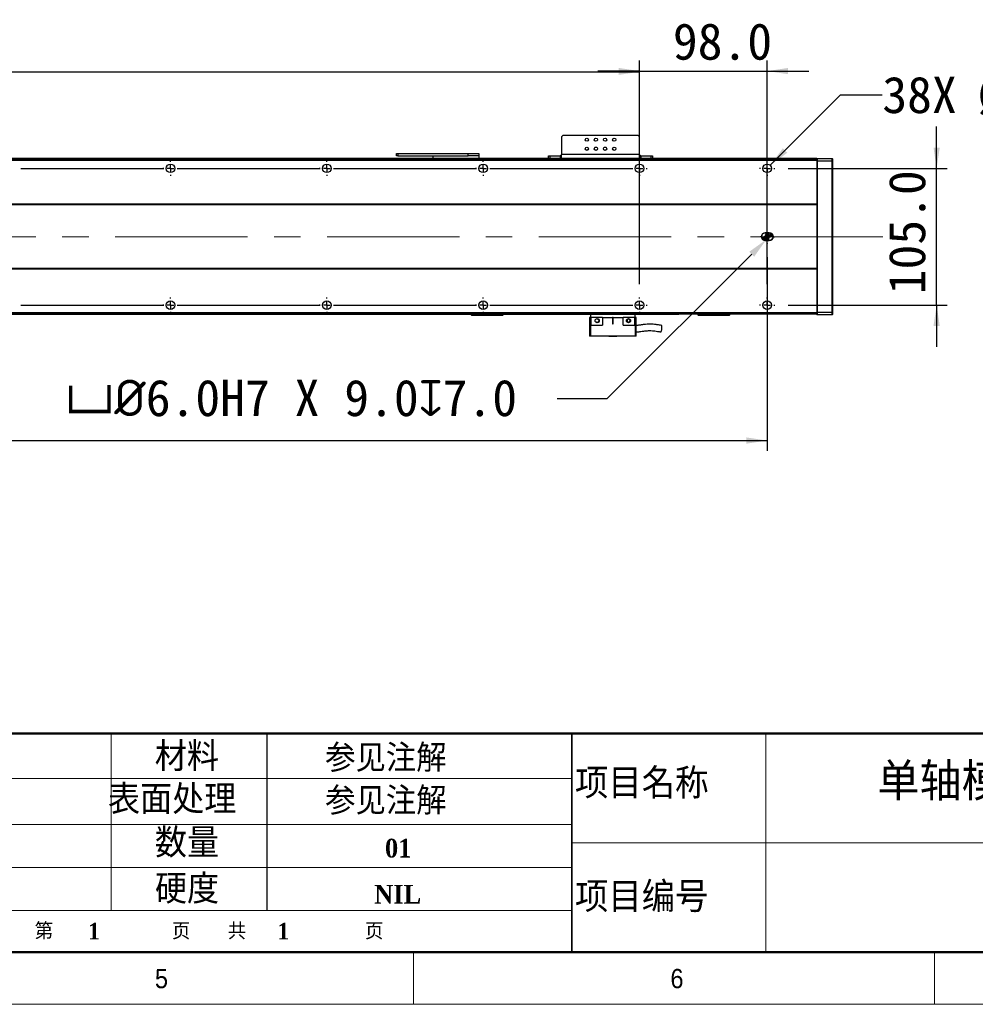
# Model space of a CAD drawing. Header units: millimetres. Extents: x 40 to 3320, y 40 to 2336.
# Tile 5 of 9: x 1778 to 2511, y 40 to 796. Entities that reach past the tile are written whole.
import ezdxf

# ---------------------------------------------------------------- set-up
doc = ezdxf.new("R2010")
doc.units = ezdxf.units.MM
doc.header["$LTSCALE"] = 8
doc.header["$PDSIZE"] = -1
doc.linetypes.add('CENTERX2', pattern=[20.32, 12.7, -2.54, 2.54, -2.54])
doc.layers.add('DIMNS', color=7, linetype='Continuous')
doc.styles.add('SLDTEXTSTYLE1', font='Gothic.ttf', dxfattribs={"width": 0.913})
doc.styles.add('SLDTEXTSTYLE2', font='timesbd.ttf', dxfattribs={"width": 0.933})
doc.styles.add('SLDTEXTSTYLE3', font='txt', dxfattribs={"bigfont": 'bigfont'})
doc.styles.add('SLDTEXTSTYLE4', font='txt', dxfattribs={"bigfont": 'bigfont'})
doc.styles.add('SLDTEXTSTYLE7', font='timesbd.ttf', dxfattribs={"width": 0.933, "bigfont": 'bigfont'})
doc.styles.add('SLDTEXTSTYLE8', font='txt')
doc.dimstyles.new('SLDDIMSTYLE0', dxfattribs={"dimtxt": 28, "dimasz": 16, "dimexe": 0, "dimexo": 0.0625, "dimgap": 7, "dimtad": 2, "dimdec": 1, "dimrnd": 1e-09, "dimzin": 4, "dimdsep": 46, "dimtxsty": 'SLDTEXTSTYLE8', "dimsah": 1, "dimcen": 0.09, "dimadec": 0, "dimazin": 1, "dimtfac": 1, "dimtdec": 1, "dimtofl": 0, "dimtmove": 0, "dimatfit": 3, "dimfxl": 0, "dimfrac": 2, "dimtolj": 1, "dimtzin": 12, "dimarcsym": 0})
doc.dimstyles.new('SLDDIMSTYLE1', dxfattribs={"dimtxt": 28, "dimasz": 16, "dimexe": 0, "dimexo": 0.0625, "dimgap": 7, "dimtad": 2, "dimdec": 1, "dimrnd": 1e-09, "dimzin": 4, "dimdsep": 46, "dimtxsty": 'SLDTEXTSTYLE8', "dimsah": 1, "dimcen": 0.09, "dimadec": 0, "dimazin": 1, "dimtfac": 1, "dimtdec": 1, "dimtmove": 0, "dimatfit": 0, "dimfxl": 0, "dimfrac": 2, "dimtolj": 1, "dimtzin": 12, "dimarcsym": 0})
doc.dimstyles.new('SLDDIMSTYLE5', dxfattribs={"dimtxt": 28, "dimasz": 16, "dimexe": 0, "dimexo": 0.0625, "dimgap": 7, "dimtad": 0, "dimtih": 1, "dimtoh": 1, "dimdec": 1, "dimrnd": 1e-09, "dimzin": 4, "dimdsep": 46, "dimtxsty": 'SLDTEXTSTYLE8', "dimsah": 1, "dimcen": 0, "dimadec": 0, "dimazin": 1, "dimtfac": 1, "dimtdec": 1, "dimtofl": 0, "dimtmove": 0, "dimatfit": 3, "dimfxl": 0, "dimfrac": 2, "dimtolj": 1, "dimtzin": 12, "dimarcsym": 0})
doc.dimstyles.new('SLDDIMSTYLE6', dxfattribs={"dimtxt": 28, "dimasz": 16, "dimexe": 0, "dimexo": 0.0625, "dimgap": 7, "dimtad": 0, "dimtih": 1, "dimtoh": 1, "dimdec": 1, "dimrnd": 1e-09, "dimzin": 12, "dimdsep": 46, "dimtxsty": 'SLDTEXTSTYLE8', "dimsah": 1, "dimcen": 0, "dimadec": 0, "dimazin": 3, "dimtfac": 1, "dimtdec": 1, "dimtofl": 0, "dimtmove": 0, "dimatfit": 3, "dimfxl": 0, "dimfrac": 2, "dimtolj": 1, "dimtzin": 12, "dimarcsym": 0})

# ---------------------------------------------------------------- blocks, each defined once
blk = doc.blocks.new('_D_13')
at = {"layer": 'DIMNS'}
for p, q in [((235.6, 619.19), (235.6, 464.85)), ((2351.6, 613.65), (2351.6, 464.85)), ((235.6, 472.85), (2351.6, 472.85))]:
    blk.add_line(p, q, dxfattribs=at)
for points in [[(235.6, 472.85), (251.6, 470.45), (251.6, 475.25)], [(2351.6, 472.85), (2335.6, 475.25), (2335.6, 470.45)]]:
    blk.add_solid(points, dxfattribs=at)
at = {"layer": 'DIMNS', "insert": (1252.26, 509.59), "char_height": 28, "attachment_point": 1, "style": 'SLDTEXTSTYLE8'}
blk.add_mtext('2116.0', dxfattribs=at)
blk = doc.blocks.new('_D_14')
at = {"layer": 'DIMNS'}
for p, q in [((2481.6, 681.85), (2481.6, 713.85)), ((2367.6, 681.85), (2489.6, 681.85)), ((2481.6, 576.85), (2481.6, 681.85)), ((2367.6, 576.85), (2489.6, 576.85)), ((2481.6, 576.85), (2481.6, 544.85))]:
    blk.add_line(p, q, dxfattribs=at)
for points in [[(2481.6, 681.85), (2484, 697.85), (2479.2, 697.85)], [(2481.6, 576.85), (2479.2, 560.85), (2484, 560.85)]]:
    blk.add_solid(points, dxfattribs=at)
at = {"layer": 'DIMNS', "insert": (2444.86, 585.15), "char_height": 28, "attachment_point": 1, "rotation": 90, "style": 'SLDTEXTSTYLE8'}
blk.add_mtext('105.0', dxfattribs=at)
blk = doc.blocks.new('_D_16')
at = {"layer": 'Defpoints', "color": 0}
for p in [(2353.1, 629.35), (2350.98, 627.23)]:
    blk.add_point(p, dxfattribs=at)
at = {"layer": 'DIMNS', "color": 0, "lineweight": -2}
for p, q in [((2228.83, 505.08), (2339.67, 615.91)), ((2190.22, 505.08), (2228.83, 505.08))]:
    blk.add_line(p, q, dxfattribs=at)
at = {"layer": 'DIMNS', "color": 0}
blk.add_solid([(2337.78, 617.8), (2341.55, 614.03), (2350.98, 627.23)], dxfattribs=at)
at = {"layer": 'DIMNS', "color": 0, "insert": (1812.96, 519.61), "char_height": 28, "attachment_point": 1, "style": 'SLDTEXTSTYLE8'}
blk.add_mtext('\\A1;{\\fGDT|b0|i0|c134|p2;v\\fISOCPEUR|b0|i0|c134|p34;%%C}6.0H7 X 9.0{\\fGDT|b0|i0|c134|p2;x}7.0', dxfattribs=at)
blk = doc.blocks.new('_D_17')
at = {"layer": 'DIMNS'}
for p, q in [((2353.94, 684.18), (2407.92, 738.17)), ((2407.92, 738.17), (2439.92, 738.17))]:
    blk.add_line(p, q, dxfattribs=at)
blk.add_solid([(2353.94, 684.18), (2366.95, 693.8), (2363.55, 697.19)], dxfattribs=at)
at = {"layer": 'DIMNS', "char_height": 28, "attachment_point": 1, "style": 'SLDTEXTSTYLE8'}
for s, insert in [('38X ', (2439.92, 752.28)), ('%%c', (2512.8, 752)), (' 6.6 THROUGH HOLE', (2556.06, 752.28))]:
    blk.add_mtext(s, dxfattribs=dict(at, insert=insert))
blk = doc.blocks.new('_D_18')
at = {"layer": 'DIMNS'}
for p, q in [((333.6, 692.01), (333.6, 764)), ((2253.6, 692.01), (2253.6, 764)), ((333.6, 756), (2253.6, 756))]:
    blk.add_line(p, q, dxfattribs=at)
for points in [[(333.6, 756), (349.6, 753.6), (349.6, 758.4)], [(2253.6, 756), (2237.6, 758.4), (2237.6, 753.6)]]:
    blk.add_solid(points, dxfattribs=at)
at = {"layer": 'DIMNS', "char_height": 28, "attachment_point": 1, "style": 'SLDTEXTSTYLE8'}
for s, insert in [('=16×120.0(PITCH)', (1171.43, 792.73)), ('1920.0', (1062, 792.73))]:
    blk.add_mtext(s, dxfattribs=dict(at, insert=insert))
blk = doc.blocks.new('_D_20')
at = {"layer": 'DIMNS'}
for p, q in [((2253.6, 592.85), (2253.6, 764.53)), ((2351.6, 592.85), (2351.6, 764.53)), ((2253.6, 756.53), (2221.6, 756.53)), ((2253.6, 756.53), (2351.6, 756.53)), ((2351.6, 756.53), (2383.6, 756.53))]:
    blk.add_line(p, q, dxfattribs=at)
for points in [[(2253.6, 756.53), (2237.6, 758.93), (2237.6, 754.13)], [(2351.6, 756.53), (2367.6, 754.13), (2367.6, 758.93)]]:
    blk.add_solid(points, dxfattribs=at)
at = {"layer": 'DIMNS', "insert": (2279.15, 793.27), "char_height": 28, "attachment_point": 1, "style": 'SLDTEXTSTYLE8'}
blk.add_mtext('98.0', dxfattribs=at)
blk = doc.blocks.new('SW_CENTERMARKSYMBOL_0')
at = {"layer": 'DIMNS', "color": 0}
for p, q in [((-5.08, 0), (-5.54, 0)), ((0, 0), (-2.54, 0)), ((0, 5.08), (0, 5.54)), ((0, 0), (0, 2.54)), ((0, 0), (0, -2.54)), ((0, 0), (2.54, 0)), ((5.08, 0), (5.54, 0)), ((0, -5.08), (0, -5.54))]:
    blk.add_line(p, q, dxfattribs=at)
blk = doc.blocks.new('SW_CENTERMARKSYMBOL_2')
at = {"layer": 'DIMNS', "color": 0}
for p, q in [((1205.08, 0), (1205.84, 0)), ((1205.08, 0), (1314.92, 0)), ((1314.92, 0), (1314.16, 0)), ((1320, 0), (1317.46, 0)), ((1320, 0), (1317.46, 0)), ((1320, 0), (1317.46, 0)), ((1320, 0), (1317.46, 0)), ((1320, 5.08), (1320, 5.84)), ((1320, 0), (1320, 2.54)), ((1320, 0), (1320, 2.54)), ((1320, 0), (1320, 2.54)), ((1320, 0), (1320, 2.54)), ((1320, 0), (1320, -2.54)), ((1320, 0), (1322.54, 0)), ((1320, 0), (1320, -2.54)), ((1320, 0), (1322.54, 0)), ((1320, 0), (1320, -2.54)), ((1320, 0), (1322.54, 0)), ((1320, 0), (1320, -2.54)), ((1320, 0), (1322.54, 0)), ((1325.08, 0), (1325.84, 0)), ((1325.08, 0), (1434.92, 0)), ((1434.92, 0), (1434.16, 0)), ((1440, 0), (1437.46, 0)), ((1440, 0), (1437.46, 0)), ((1440, 0), (1437.46, 0)), ((1440, 5.08), (1440, 5.84)), ((1440, 0), (1440, 2.54)), ((1440, 0), (1440, 2.54)), ((1440, 0), (1440, 2.54)), ((1440, 0), (1440, -2.54)), ((1440, 0), (1442.54, 0)), ((1440, 0), (1440, -2.54)), ((1440, 0), (1442.54, 0)), ((1440, 0), (1440, -2.54)), ((1440, 0), (1442.54, 0)), ((1445.08, 0), (1445.84, 0)), ((1445.08, 0), (1554.92, 0)), ((1554.92, 0), (1554.16, 0)), ((1560, 0), (1557.46, 0)), ((1560, 0), (1557.46, 0)), ((1560, 5.08), (1560, 5.84)), ((1560, 0), (1560, 2.54)), ((1560, 0), (1560, 2.54)), ((1560, 0), (1560, -2.54)), ((1560, 0), (1562.54, 0)), ((1560, 0), (1560, -2.54)), ((1560, 0), (1562.54, 0)), ((1565.08, 0), (1565.84, 0)), ((1320, -5.08), (1320, -5.84)), ((1440, -5.08), (1440, -5.84)), ((1560, -5.08), (1560, -5.84))]:
    blk.add_line(p, q, dxfattribs=at)
blk = doc.blocks.new('SW_CENTERMARKSYMBOL_3')
at = {"layer": 'DIMNS', "color": 0}
for p, q in [((1085.08, 0), (1085.84, 0)), ((1085.08, 0), (1194.92, 0)), ((1194.92, 0), (1194.16, 0)), ((1200, 0), (1197.46, 0)), ((1200, 0), (1197.46, 0)), ((1200, 0), (1197.46, 0)), ((1200, 0), (1197.46, 0)), ((1200, 5.08), (1200, 5.84)), ((1200, 0), (1200, 2.54)), ((1200, 0), (1200, 2.54)), ((1200, 0), (1200, 2.54)), ((1200, 0), (1200, 2.54)), ((1200, 0), (1200, -2.54)), ((1200, 0), (1202.54, 0)), ((1200, 0), (1200, -2.54)), ((1200, 0), (1202.54, 0)), ((1200, 0), (1200, -2.54)), ((1200, 0), (1202.54, 0)), ((1200, 0), (1200, -2.54)), ((1200, 0), (1202.54, 0)), ((1205.08, 0), (1205.84, 0)), ((1205.08, 0), (1314.92, 0)), ((1314.92, 0), (1314.16, 0)), ((1320, 0), (1317.46, 0)), ((1320, 0), (1317.46, 0)), ((1320, 0), (1317.46, 0)), ((1320, 5.08), (1320, 5.84)), ((1320, 0), (1320, 2.54)), ((1320, 0), (1320, 2.54)), ((1320, 0), (1320, 2.54)), ((1320, 0), (1320, -2.54)), ((1320, 0), (1322.54, 0)), ((1320, 0), (1320, -2.54)), ((1320, 0), (1322.54, 0)), ((1320, 0), (1320, -2.54)), ((1320, 0), (1322.54, 0)), ((1325.08, 0), (1325.84, 0)), ((1325.08, 0), (1434.92, 0)), ((1434.92, 0), (1434.16, 0)), ((1440, 0), (1437.46, 0)), ((1440, 0), (1437.46, 0)), ((1440, 5.08), (1440, 5.84)), ((1440, 0), (1440, 2.54)), ((1440, 0), (1440, 2.54)), ((1440, 0), (1440, -2.54)), ((1440, 0), (1442.54, 0)), ((1440, 0), (1440, -2.54)), ((1440, 0), (1442.54, 0)), ((1445.08, 0), (1445.84, 0)), ((1200, -5.08), (1200, -5.84)), ((1320, -5.08), (1320, -5.84)), ((1440, -5.08), (1440, -5.84))]:
    blk.add_line(p, q, dxfattribs=at)
blk = doc.blocks.new('SW_CENTERMARKSYMBOL_4')
at = {"layer": 'DIMNS', "color": 0}
for p, q in [((-5.08, 0), (-5.84, 0)), ((0, 0), (-2.54, 0)), ((0, 5.08), (0, 5.84)), ((0, 0), (0, 2.54)), ((0, 0), (0, -2.54)), ((0, 0), (2.54, 0)), ((5.08, 0), (5.84, 0)), ((0, -5.08), (0, -5.84))]:
    blk.add_line(p, q, dxfattribs=at)
blk = doc.blocks.new('SW_CENTERMARKSYMBOL_5')
at = {"layer": 'DIMNS', "color": 0}
for p, q in [((-5.08, 0), (-5.84, 0)), ((0, 0), (-2.54, 0)), ((0, 5.08), (0, 5.84)), ((0, 0), (0, 2.54)), ((0, 0), (0, -2.54)), ((0, 0), (2.54, 0)), ((5.08, 0), (5.84, 0)), ((0, -5.08), (0, -5.84))]:
    blk.add_line(p, q, dxfattribs=at)
blk = doc.blocks.new('SW_CENTERMARKSYMBOL_6')
at = {"layer": 'DIMNS', "color": 0}
for p, q in [((-474.92, 0), (-474.16, 0)), ((-474.92, 0), (-365.08, 0)), ((-365.08, 0), (-365.84, 0)), ((-360, 0), (-362.54, 0)), ((-360, 0), (-362.54, 0)), ((-360, 0), (-362.54, 0)), ((-360, 0), (-362.54, 0)), ((-360, 5.08), (-360, 5.84)), ((-360, 0), (-360, 2.54)), ((-360, 0), (-360, 2.54)), ((-360, 0), (-360, 2.54)), ((-360, 0), (-360, 2.54)), ((-360, 0), (-360, -2.54)), ((-360, 0), (-357.46, 0)), ((-360, 0), (-360, -2.54)), ((-360, 0), (-357.46, 0)), ((-360, 0), (-360, -2.54)), ((-360, 0), (-357.46, 0)), ((-360, 0), (-360, -2.54)), ((-360, 0), (-357.46, 0)), ((-354.92, 0), (-354.16, 0)), ((-354.92, 0), (-245.08, 0)), ((-245.08, 0), (-245.84, 0)), ((-240, 0), (-242.54, 0)), ((-240, 0), (-242.54, 0)), ((-240, 0), (-242.54, 0)), ((-240, 5.08), (-240, 5.84)), ((-240, 0), (-240, 2.54)), ((-240, 0), (-240, 2.54)), ((-240, 0), (-240, 2.54)), ((-240, 0), (-240, -2.54)), ((-240, 0), (-237.46, 0)), ((-240, 0), (-240, -2.54)), ((-240, 0), (-237.46, 0)), ((-240, 0), (-240, -2.54)), ((-240, 0), (-237.46, 0)), ((-234.92, 0), (-234.16, 0)), ((-234.92, 0), (-125.08, 0)), ((-125.08, 0), (-125.84, 0)), ((-120, 0), (-122.54, 0)), ((-120, 0), (-122.54, 0)), ((-120, 5.08), (-120, 5.84)), ((-120, 0), (-120, 2.54)), ((-120, 0), (-120, 2.54)), ((-120, 0), (-120, -2.54)), ((-120, 0), (-117.46, 0)), ((-120, 0), (-120, -2.54)), ((-120, 0), (-117.46, 0)), ((-114.92, 0), (-114.16, 0)), ((-114.92, 0), (-5.08, 0)), ((0, 0), (-2.54, 0)), ((0, 5.08), (0, 5.84)), ((0, 0), (0, 2.54)), ((0, 0), (0, -2.54)), ((0, 0), (2.54, 0)), ((5.08, 0), (5.84, 0)), ((-360, -5.08), (-360, -5.84)), ((-240, -5.08), (-240, -5.84)), ((-120, -5.08), (-120, -5.84)), ((0, -5.08), (0, -5.84))]:
    blk.add_line(p, q, dxfattribs=at)
blk = doc.blocks.new('SW_CENTERMARKSYMBOL_7')
at = {"layer": 'DIMNS', "color": 0}
for p, q in [((-474.92, 0), (-474.16, 0)), ((-474.92, 0), (-365.08, 0)), ((-365.08, 0), (-365.84, 0)), ((-360, 0), (-362.54, 0)), ((-360, 0), (-362.54, 0)), ((-360, 0), (-362.54, 0)), ((-360, 0), (-362.54, 0)), ((-360, 5.08), (-360, 5.84)), ((-360, 0), (-360, 2.54)), ((-360, 0), (-360, 2.54)), ((-360, 0), (-360, 2.54)), ((-360, 0), (-360, 2.54)), ((-360, 0), (-360, -2.54)), ((-360, 0), (-357.46, 0)), ((-360, 0), (-360, -2.54)), ((-360, 0), (-357.46, 0)), ((-360, 0), (-360, -2.54)), ((-360, 0), (-357.46, 0)), ((-360, 0), (-360, -2.54)), ((-360, 0), (-357.46, 0)), ((-354.92, 0), (-354.16, 0)), ((-354.92, 0), (-245.08, 0)), ((-245.08, 0), (-245.84, 0)), ((-240, 0), (-242.54, 0)), ((-240, 0), (-242.54, 0)), ((-240, 0), (-242.54, 0)), ((-240, 5.08), (-240, 5.84)), ((-240, 0), (-240, 2.54)), ((-240, 0), (-240, 2.54)), ((-240, 0), (-240, 2.54)), ((-240, 0), (-240, -2.54)), ((-240, 0), (-237.46, 0)), ((-240, 0), (-240, -2.54)), ((-240, 0), (-237.46, 0)), ((-240, 0), (-240, -2.54)), ((-240, 0), (-237.46, 0)), ((-234.92, 0), (-234.16, 0)), ((-234.92, 0), (-125.08, 0)), ((-125.08, 0), (-125.84, 0)), ((-120, 0), (-122.54, 0)), ((-120, 0), (-122.54, 0)), ((-120, 5.08), (-120, 5.84)), ((-120, 0), (-120, 2.54)), ((-120, 0), (-120, 2.54)), ((-120, 0), (-120, -2.54)), ((-120, 0), (-117.46, 0)), ((-120, 0), (-120, -2.54)), ((-120, 0), (-117.46, 0)), ((-114.92, 0), (-114.16, 0)), ((-114.92, 0), (-5.08, 0)), ((0, 0), (-2.54, 0)), ((0, 5.08), (0, 5.84)), ((0, 0), (0, 2.54)), ((0, 0), (0, -2.54)), ((0, 0), (2.54, 0)), ((5.08, 0), (5.84, 0)), ((-360, -5.08), (-360, -5.84)), ((-240, -5.08), (-240, -5.84)), ((-120, -5.08), (-120, -5.84)), ((0, -5.08), (0, -5.84))]:
    blk.add_line(p, q, dxfattribs=at)
blk = doc.blocks.new('SW_DOWELSYMBOL_1')
at = {"linetype": 'Continuous', "lineweight": 18}
h = blk.add_hatch(color=0, dxfattribs=at)
edge = h.paths.add_edge_path(flags=0)
edge.add_arc((0, 0), 3, 180, 270)
edge.add_line((0, -3), (0, 0))
edge.add_line((0, 0), (-3, 0))
h = blk.add_hatch(color=0, dxfattribs=at)
edge = h.paths.add_edge_path(flags=0)
edge.add_arc((0, 0), 3, 0, 90)
edge.add_line((0, 3), (0, 0))
edge.add_line((0, 0), (3, 0))
at = {"layer": 'DIMNS', "color": 0}
blk.add_circle((0, 0), 3, dxfattribs=at)
blk = doc.blocks.new('SW_DOWELSYMBOL_2')
at = {"linetype": 'Continuous', "lineweight": 18}
h = blk.add_hatch(color=0, dxfattribs=at)
edge = h.paths.add_edge_path(flags=0)
edge.add_arc((0, 0), 3, 180, 270)
edge.add_line((0, -3), (0, 0))
edge.add_line((0, 0), (-3, 0))
h = blk.add_hatch(color=0, dxfattribs=at)
edge = h.paths.add_edge_path(flags=0)
edge.add_arc((0, 0), 3, 0, 90)
edge.add_line((0, 3), (0, 0))
edge.add_line((0, 0), (3, 0))
at = {"layer": 'DIMNS', "color": 0}
blk.add_circle((0, 0), 3, dxfattribs=at)

msp = doc.modelspace()

# ---------------------------------------------------------------- linework, layer by layer
at = {"color": 7, "linetype": 'Continuous', "lineweight": 25}
for p, q in [((2194.6, 707.15), (2193.6, 706.15)), ((2193.6, 706.15), (2193.6, 692.35)), ((2252.6, 707.15), (2194.6, 707.15)), ((2253.6, 706.15), (2252.6, 707.15)), ((2253.6, 692.35), (2253.6, 706.15)), ((2389.6, 689.35), (197.6, 689.35)), ((2389.6, 688.85), (197.6, 688.85)), ((2067.1, 691.35), (2067.1, 693.35)), ((2067.1, 693.35), (2068.1, 693.35)), ((2068.1, 691.35), (2067.1, 691.35)), ((2068.1, 693.35), (2068.1, 691.35)), ((2068.1, 693.35), (2122.1, 693.35)), ((2068.1, 691.35), (2122.1, 691.35)), ((2095.1, 689.51), (2095.1, 691.35)), ((2095.1, 689.51), (2130.1, 689.51)), ((2095.1, 689.35), (2095.1, 689.51)), ((2122.1, 691.35), (2122.1, 693.35)), ((2122.1, 693.35), (2130.1, 693.35)), ((2130.1, 691.35), (2122.1, 691.35)), ((2130.1, 693.35), (2130.1, 691.35)), ((2130.1, 691.35), (2130.1, 689.51)), ((2130.1, 689.51), (2130.1, 689.35)), ((2183.6, 689.35), (2183.6, 691.35)), ((2183.6, 691.35), (2184.6, 691.35)), ((2184.6, 691.35), (2184.6, 689.35)), ((2184.6, 691.35), (2192.6, 691.35)), ((2192.6, 691.35), (2192.6, 689.35)), ((2193.6, 691.35), (2192.6, 691.35)), ((2193.6, 689.35), (2193.6, 692.35)), ((2253.6, 692.35), (2193.6, 692.35)), ((2253.6, 692.35), (2253.6, 689.35)), ((2254.6, 691.35), (2253.6, 691.35)), ((2254.6, 691.35), (2254.6, 689.35)), ((2254.6, 691.35), (2262.6, 691.35)), ((2262.6, 689.35), (2262.6, 691.35)), ((2262.6, 691.35), (2263.6, 691.35)), ((2263.6, 691.35), (2263.6, 689.35)), ((2389.6, 689.05), (2389.9, 689.35)), ((2389.6, 689.35), (2389.6, 689.05)), ((2389.6, 688.85), (2389.6, 689.05)), ((2389.6, 688.85), (2389.6, 687.85)), ((2389.9, 689.35), (2389.9, 687.35)), ((2389.9, 689.35), (2401.3, 689.35)), ((2401.3, 687.35), (2401.3, 689.35)), ((2401.6, 689.05), (2401.3, 689.35)), ((2401.6, 689.05), (2401.6, 687.22)), ((2389.6, 687.85), (197.6, 687.85)), ((2389.6, 687.85), (2389.6, 654.35)), ((2389.6, 687.22), (2389.9, 687.35)), ((2389.9, 687.35), (2389.9, 571.35)), ((2401.3, 687.35), (2389.9, 687.35)), ((2401.3, 571.35), (2401.3, 687.35)), ((2401.6, 687.22), (2401.3, 687.35)), ((2401.6, 687.22), (2401.6, 571.47)), ((2389.6, 654.35), (197.6, 654.35)), ((2389.6, 653.85), (197.6, 653.85)), ((2389.6, 654.35), (2389.6, 653.85)), ((2389.6, 653.85), (2389.6, 604.85)), ((2353.1, 632.35), (2350.1, 632.35)), ((2350.1, 626.35), (2353.1, 626.35)), ((2389.6, 604.85), (197.6, 604.85)), ((2389.6, 604.85), (2389.6, 604.35)), ((2389.6, 604.35), (197.6, 604.35)), ((2389.6, 604.35), (2389.6, 570.85)), ((2389.6, 570.85), (197.6, 570.85)), ((2389.6, 569.85), (197.6, 569.85)), ((2283.6, 569.75), (303.6, 569.75)), ((2283.6, 569.55), (303.6, 569.55)), ((2124.6, 569.14), (2124.6, 569.55)), ((2124.6, 569.14), (2124.9, 568.84)), ((2124.6, 569.14), (2125.6, 569.14)), ((2125.73, 568.84), (2124.9, 568.84)), ((2125.6, 569.55), (2125.6, 569.14)), ((2125.73, 568.84), (2125.6, 569.14)), ((2125.6, 569.14), (2147.6, 569.14)), ((2147.48, 568.84), (2125.73, 568.84)), ((2147.48, 568.84), (2147.6, 569.14)), ((2148.3, 568.84), (2147.48, 568.84)), ((2147.6, 569.14), (2147.6, 569.55)), ((2147.6, 569.14), (2148.6, 569.14)), ((2148.3, 568.84), (2148.6, 569.14)), ((2148.6, 569.55), (2148.6, 569.14)), ((2215.1, 567.45), (2215.1, 553.05)), ((2216.3, 567.45), (2215.1, 567.45)), ((2216.1, 567.45), (2216.1, 569.55)), ((2216.3, 567.45), (2216.3, 561.45)), ((2225.1, 567.45), (2216.3, 567.45)), ((2225.1, 567.45), (2225.1, 561.45)), ((2225.1, 567.45), (2232.85, 567.45)), ((2233.35, 567.45), (2232.85, 567.45)), ((2232.85, 567.45), (2232.85, 562.7)), ((2233.35, 567.45), (2241.1, 567.45)), ((2233.35, 562.7), (2233.35, 567.45)), ((2241.1, 561.45), (2241.1, 567.45)), ((2249.9, 567.45), (2241.1, 567.45)), ((2249.9, 561.45), (2249.9, 567.45)), ((2251.1, 567.45), (2249.9, 567.45)), ((2250.1, 567.45), (2250.1, 569.55)), ((2251.1, 553.05), (2251.1, 567.45)), ((2283.6, 569.85), (2283.6, 569.75)), ((2283.6, 569.55), (2283.6, 569.75)), ((2298.6, 569.15), (2298.6, 569.85)), ((2298.6, 569.15), (2298.9, 568.85)), ((2298.6, 569.15), (2299.6, 569.15)), ((2299.73, 568.85), (2298.9, 568.85)), ((2299.6, 569.85), (2299.6, 569.15)), ((2299.73, 568.85), (2299.6, 569.15)), ((2299.6, 569.15), (2321.6, 569.15)), ((2321.48, 568.85), (2299.73, 568.85)), ((2321.48, 568.85), (2321.6, 569.15)), ((2322.3, 568.85), (2321.48, 568.85)), ((2321.6, 569.15), (2321.6, 569.85)), ((2321.6, 569.15), (2322.6, 569.15)), ((2322.3, 568.85), (2322.6, 569.15)), ((2322.6, 569.85), (2322.6, 569.15)), ((2389.6, 571.47), (2389.9, 571.35)), ((2389.6, 570.85), (2389.6, 569.85)), ((2389.6, 569.65), (2389.6, 569.85)), ((2389.6, 569.65), (2389.9, 569.35)), ((2389.9, 571.35), (2389.9, 569.35)), ((2389.9, 571.35), (2401.3, 571.35)), ((2401.3, 569.35), (2389.9, 569.35)), ((2401.6, 571.47), (2401.3, 571.35)), ((2401.3, 569.35), (2401.3, 571.35)), ((2401.6, 569.65), (2401.3, 569.35)), ((2401.6, 571.47), (2401.6, 569.65)), ((2216.3, 561.45), (2216.1, 561.45)), ((2216.1, 553.05), (2216.1, 561.45)), ((2216.3, 561.45), (2225.1, 561.45)), ((2241.1, 561.45), (2249.9, 561.45)), ((2244.48, 565.9), (2244.65, 566)), ((2244.48, 565.9), (2244.65, 566)), ((2246.11, 565.5), (2246.24, 565.09)), ((2250.1, 561.45), (2249.9, 561.45)), ((2250.1, 561.45), (2250.1, 553.05)), ((2216.1, 553.05), (2215.1, 553.05)), ((2250.1, 553.05), (2216.1, 553.05)), ((2230.1, 553.05), (2230.1, 552.85)), ((2230.79, 552.85), (2230.1, 552.85)), ((2236.1, 552.85), (2230.79, 552.85)), ((2236.1, 552.85), (2236.1, 553.05)), ((2251.1, 553.05), (2250.1, 553.05))]:
    msp.add_line(p, q, dxfattribs=at)
at = {"color": 8, "linetype": 'Continuous', "lineweight": 25}
for p, q in [((2220.85, 697.85), (2219.35, 697.85)), ((2227.85, 697.85), (2226.35, 697.85))]:
    msp.add_line(p, q, dxfattribs=at)
at = {"color": 7, "linetype": 'Continuous', "lineweight": 50}
for p, q in [((3280, 248), (1464, 248)), ((80, 80), (3280, 80))]:
    msp.add_line(p, q, dxfattribs=at)
at = {"color": 7, "linetype": 'Continuous', "lineweight": 18}
for p, q in [((1848, 248), (1848, 112.05)), ((2350.6, 248), (2350.6, 80)), ((1464, 213.26), (2201.48, 213.26)), ((1464, 178.04), (2201.48, 178.04)), ((2201.48, 164), (2674.01, 164)), ((1464, 145.04), (2201.48, 145.04)), ((2201.48, 112.05), (1464, 112.05)), ((80, 80), (3280, 80)), ((984, 80), (3280, 80)), ((2080, 80), (2080, 40)), ((2480, 40), (2480, 80)), ((40, 40), (3320, 40))]:
    msp.add_line(p, q, dxfattribs=at)
at = {"color": 7, "linetype": 'Continuous', "lineweight": 35}
msp.add_line((2201.48, 248), (2201.48, 80), dxfattribs=at)
at = {"color": 7, "linetype": 'Continuous', "lineweight": 25}
for centre, radius in [((2213.1, 703.85), 1.25), ((2220.1, 703.85), 1.25), ((2227.1, 703.85), 1.25), ((2234.1, 703.85), 1.25), ((2213.1, 696.85), 1.25), ((2220.1, 696.85), 1.25), ((2227.1, 696.85), 1.25), ((2234.1, 696.85), 1.25), ((1893.6, 681.85), 3.3), ((2013.6, 681.85), 3.3), ((2133.6, 681.85), 3.3), ((2253.6, 681.85), 3.3), ((2351.6, 681.85), 3.3), ((1893.6, 576.85), 3.3), ((2013.6, 576.85), 3.3), ((2133.6, 576.85), 3.3), ((2253.6, 576.85), 3.3), ((2351.6, 576.85), 3.3), ((2221.1, 564.95), 1.6), ((2245.1, 564.95), 1.6)]:
    msp.add_circle(centre, radius, dxfattribs=at)
for centre, radius, start, end in [((2350.1, 629.35), 3, 90, 270), ((2353.1, 629.35), 3, 270, 90), ((2233.1, 562.7), 0.25, 180, 0)]:
    msp.add_arc(centre, radius, start, end, dxfattribs=at)
for points, knots in [([(2222.24, 565.09), (2222.26, 564.97), (2222.3, 564.71), (2222.19, 564.32), (2221.97, 563.97), (2221.64, 563.71), (2221.22, 563.55), (2220.76, 563.55), (2220.33, 563.68), (2220.09, 563.86), (2219.99, 563.95)], [0, 0, 0, 0, 0.114739, 0.230592, 0.35094, 0.475839, 0.605441, 0.739406, 0.877542, 1, 1, 1, 1]), ([(2221.08, 566.25), (2221.23, 566.22), (2221.51, 566.17), (2221.86, 565.91), (2222.04, 565.66), (2222.1, 565.52), (2222.11, 565.5)], [0, 0, 0, 0, 0.3223014, 0.6431829, 0.9518684, 1, 1, 1, 1]), ([(2245.1, 566.1), (2244.99, 566.09), (2244.75, 566.07), (2244.44, 565.91), (2244.18, 565.67), (2244.01, 565.36), (2243.94, 565.02), (2243.97, 564.67), (2244.1, 564.34), (2244.33, 564.07), (2244.63, 563.88), (2244.97, 563.79), (2245.32, 563.8), (2245.65, 563.92), (2245.93, 564.13), (2246.14, 564.41), (2246.26, 564.75), (2246.25, 564.98), (2246.24, 565.09)], [0, 0, 0, 0, 0.062493, 0.124989, 0.187493, 0.249991, 0.312491, 0.37499, 0.437491, 0.500001, 0.562503, 0.625, 0.687485, 0.750001, 0.81249, 0.875001, 0.937498, 1, 1, 1, 1]), ([(2246.24, 565.09), (2246.26, 564.97), (2246.3, 564.71), (2246.19, 564.32), (2245.97, 563.97), (2245.64, 563.71), (2245.22, 563.55), (2244.76, 563.55), (2244.33, 563.68), (2244.09, 563.86), (2243.99, 563.95)], [0, 0, 0, 0, 0.114741, 0.230604, 0.350934, 0.475835, 0.605471, 0.739403, 0.87754, 1, 1, 1, 1]), ([(2245.08, 566.25), (2245.23, 566.22), (2245.51, 566.17), (2245.86, 565.91), (2246.04, 565.66), (2246.1, 565.52), (2246.11, 565.5)], [0, 0, 0, 0, 0.322365, 0.643224, 0.951836, 1, 1, 1, 1]), ([(2270.41, 561.24), (2269.44, 561.39), (2267.63, 561.68), (2265.16, 562.07), (2263.11, 562.24), (2261.25, 562.28), (2259.22, 562.19), (2257.39, 561.99), (2255.88, 561.77), (2254.87, 561.62), (2253.83, 561.47), (2252.76, 561.35), (2251.84, 561.27), (2251.3, 561.3), (2251.1, 561.32)], [0, 0, 0, 0, 0.15577, 0.290783, 0.396764, 0.474988, 0.573589, 0.704745, 0.754686, 0.807084, 0.86121, 0.915955, 0.970407, 1, 1, 1, 1]), ([(2269.85, 556.34), (2269.88, 556.33), (2269.98, 556.29), (2270.17, 556.55), (2270.39, 557.05), (2270.58, 557.75), (2270.72, 558.56), (2270.79, 559.4), (2270.8, 560.18), (2270.73, 560.79), (2270.59, 561.18), (2270.47, 561.21), (2270.41, 561.22)], [0, 0, 0, 0, 0.057404, 0.163027, 0.266464, 0.369976, 0.474788, 0.581585, 0.690232, 0.799776, 0.908819, 1, 1, 1, 1]), ([(2251.1, 556.33), (2251.34, 556.32), (2252.05, 556.3), (2253.2, 556.39), (2254.88, 556.58), (2256.58, 556.85), (2258.26, 557.08), (2259.71, 557.22), (2261.39, 557.31), (2263.3, 557.25), (2265.34, 557.02), (2267.45, 556.66), (2269, 556.43), (2269.84, 556.3)], [0, 0, 0, 0, 0.03687, 0.112539, 0.178518, 0.302804, 0.384269, 0.444529, 0.530286, 0.647338, 0.744744, 0.860355, 1, 1, 1, 1])]:
    msp.add_open_spline(points, degree=3, knots=knots, dxfattribs=at)
at = {"layer": 'DIMNS', "linetype": 'CENTERX2', "lineweight": 18}
msp.add_line((2440.4, 629.35), (146.8, 629.35), dxfattribs=at)
at = {"layer": 'DIMNS', "color": 7}
msp.add_line((1967.46, 248), (1967.46, 112.05), dxfattribs=at)

# ---------------------------------------------------------------- block references
at = {"layer": 'DIMNS'}
for name, p in [('SW_CENTERMARKSYMBOL_6', (2253.6, 681.85)), ('SW_CENTERMARKSYMBOL_3', (693.6, 681.85)), ('SW_CENTERMARKSYMBOL_4', (2351.6, 681.85)), ('SW_CENTERMARKSYMBOL_0', (2351.6, 629.35)), ('SW_DOWELSYMBOL_1', (2350.1, 629.35)), ('SW_DOWELSYMBOL_2', (2353.1, 629.35)), ('SW_CENTERMARKSYMBOL_7', (2253.6, 576.85)), ('SW_CENTERMARKSYMBOL_2', (573.6, 576.85)), ('SW_CENTERMARKSYMBOL_5', (2351.6, 576.85))]:
    msp.add_blockref(name, p, dxfattribs=at)

# ---------------------------------------------------------------- texts
at = {"color": 7, "linetype": 'Continuous', "lineweight": 0, "attachment_point": 1}
for s, insert, char_height, style in [('材料', (1881.51, 241.38), 22.4, 'SLDTEXTSTYLE4'), ('参见注解', (2012.29, 239.65), 21.167, 'SLDTEXTSTYLE3'), ('单轴模组', (2436.16, 224.64), 25.4, 'SLDTEXTSTYLE7'), ('项目名称', (2204.03, 221.22), 23.283, 'SLDTEXTSTYLE4'), ('表面处理', (1845.56, 208.53), 22.4, 'SLDTEXTSTYLE4'), ('参见注解', (2012.29, 206.8), 21.167, 'SLDTEXTSTYLE3'), ('数量', (1881.57, 175.11), 22.4, 'SLDTEXTSTYLE4'), ('01', (2058.17, 167.11), 14.4, 'SLDTEXTSTYLE2'), ('硬度', (1881.59, 139.72), 22.4, 'SLDTEXTSTYLE4'), ('项目编号', (2204.03, 134.05), 23.283, 'SLDTEXTSTYLE4'), ('NIL', (2049.9, 131.71), 14.4, 'SLDTEXTSTYLE2'), ('第        页', (1789.32, 102.57), 12.8, 'SLDTEXTSTYLE4'), ('1', (1830.32, 102.56), 12.8, 'SLDTEXTSTYLE2'), ('共        页', (1937.49, 102.57), 12.8, 'SLDTEXTSTYLE4'), ('1', (1975.7, 102.56), 12.8, 'SLDTEXTSTYLE2'), ('5', (1881.59, 67.17), 14.82, 'SLDTEXTSTYLE1'), ('6', (2277.26, 67.17), 14.82, 'SLDTEXTSTYLE1')]:
    msp.add_mtext(s, dxfattribs=dict(at, insert=insert, char_height=char_height, style=style))

# ---------------------------------------------------------------- dimensions: what is measured, and where the dimension line sits
at = {"layer": 'DIMNS'}
dim = msp.add_linear_dim(base=(2253.6, 756), p1=(333.6, 681.85), p2=(2253.6, 681.85), text='<>=16×120.0(PITCH)', dimstyle='SLDDIMSTYLE0', dxfattribs=at)
dim.commit()
dim.dimension.update_dxf_attribs({"geometry": '_D_18', "text_midpoint": (1269.02, 756), "dimtype": 160})
for base, p1, p2, dimstyle, picture, middle in [((2351.6, 756.53), (2253.6, 582.69), (2351.6, 582.69), 'SLDDIMSTYLE1', '_D_20', (2313.65, 756.53)), ((2351.6, 472.85), (235.6, 629.35), (2351.6, 623.81), 'SLDDIMSTYLE0', '_D_13', (1306.98, 472.85))]:
    dim = msp.add_linear_dim(base=base, p1=p1, p2=p2, dimstyle=dimstyle, dxfattribs=at)
    dim.commit()
    dim.dimension.update_dxf_attribs({"geometry": picture, "text_midpoint": middle, "dimtype": 160})
dim = msp.add_diameter_dim_2p(p1=(2349.27, 679.51), p2=(2353.94, 684.18), text='38X <> THROUGH HOLE\\P', dimstyle='SLDDIMSTYLE6', dxfattribs=at)
dim.commit()
dim.dimension.update_dxf_attribs({"geometry": '_D_17', "text_midpoint": (2670.97, 738.17), "dimtype": 163})
dim = msp.add_linear_dim(base=(2481.6, 681.85), p1=(2357.44, 576.85), p2=(2357.44, 681.85), angle=90, dimstyle='SLDDIMSTYLE1', dxfattribs=at)
dim.commit()
dim.dimension.update_dxf_attribs({"geometry": '_D_14', "text_midpoint": (2481.6, 629.75), "dimtype": 160})
dim = msp.add_radius_dim(center=(2353.1, 629.35), mpoint=(2350.98, 627.23), text='{\\fGDT|b0|i0|c134|p2;v\\fISOCPEUR|b0|i0|c134|p34;%%C}6.0H7 X 9.0{\\fGDT|b0|i0|c134|p2;x}7.0', dimstyle='SLDDIMSTYLE5', override={"dimpost": '<>'}, dxfattribs=at)
dim.commit()
dim.dimension.update_dxf_attribs({"geometry": '_D_16', "text_midpoint": (1998.09, 505.08), "dimtype": 164})

doc.saveas('drawing.dxf')
